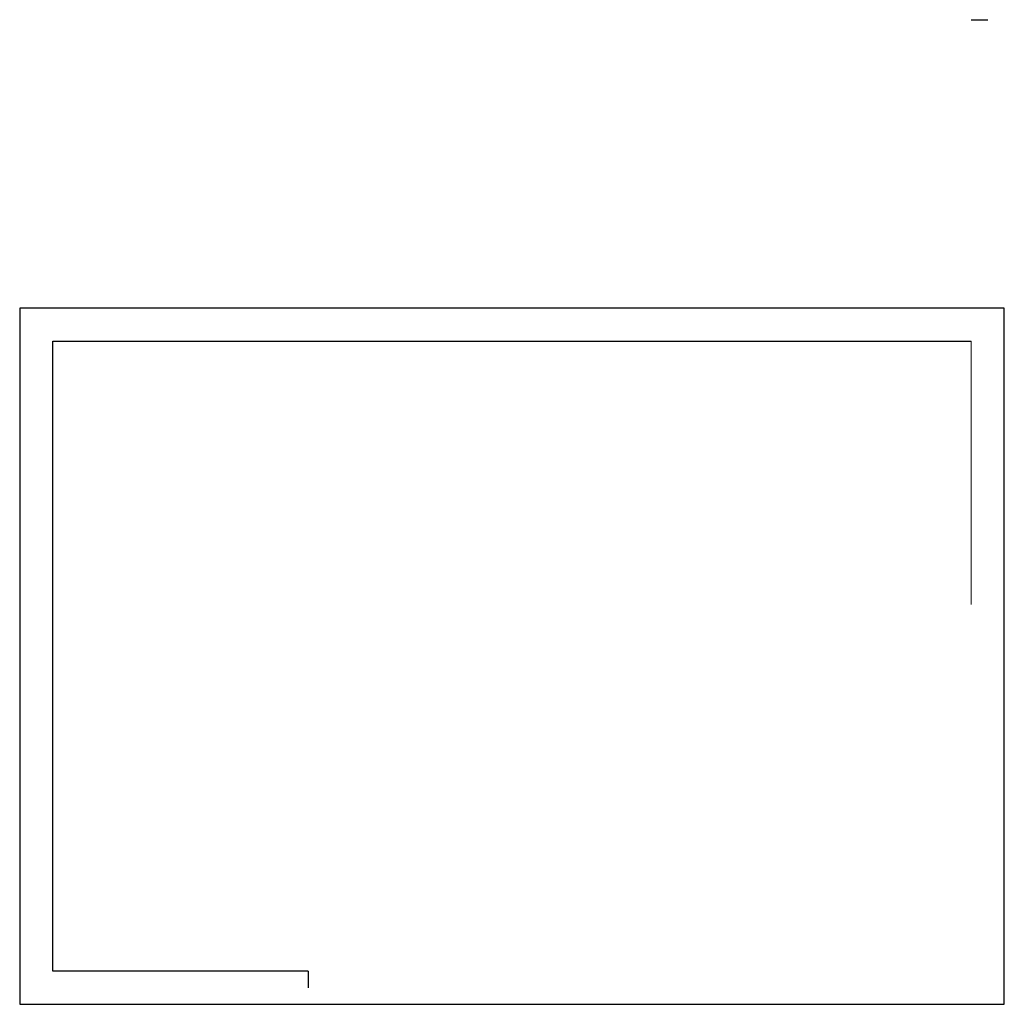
# Paper-space layout 'rozpisky' of a CAD drawing. Header units: millimetres. Extents: x -418 to 842, y -294 to 1191.
# Tile 3 of 3: x 545 to 842, y -294 to 3. Entities that reach past the tile are written whole.
import ezdxf

# ---------------------------------------------------------------- set-up
doc = ezdxf.new("R2010")
doc.units = ezdxf.units.MM
doc.header["$LTSCALE"] = 10
doc.layers.add('netisk', color=30, linetype='Continuous', plot=False)

# ---------------------------------------------------------------- blocks, each defined once
blk = doc.blocks.new('*U6')
blk.add_line((1904.43, 359.65), (1909.43, 359.65))
blk.add_lwpolyline([(1617.43, 272.65), (1617.43, 62.65), (1914.43, 62.65), (1914.43, 272.65)], close=True)
for points in [[(1704.43, 72.65), (1627.43, 72.65), (1627.43, 262.65), (1904.43, 262.65)], [(1704.43, 72.65), (1704.43, 67.65)]]:
    blk.add_lwpolyline(points)
at = {"layer": 'netisk', "lineweight": 5}
blk.add_lwpolyline([(1904.43, 262.65), (1904.43, 183.3)], dxfattribs=at)

psp = doc.layouts.new('rozpisky')

# ---------------------------------------------------------------- block references
psp.add_blockref('*U6', (-1072.36, -356.54))

doc.saveas('drawing.dxf')
